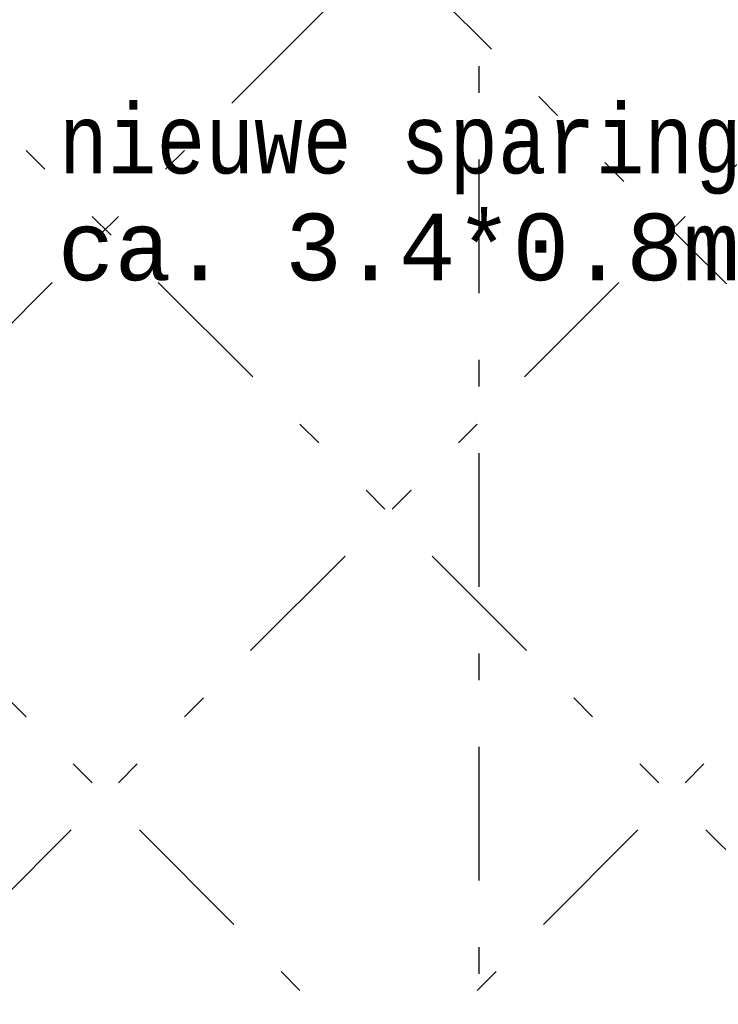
# Model space of a CAD drawing. Extents: x 2 to 87, y -108 to 11.
# Tile 186 of 210: x 40.91 to 43.52, y -23.67 to -19.98. Entities that reach past the tile are written whole.
import ezdxf

# ---------------------------------------------------------------- set-up
doc = ezdxf.new("R2010")
doc.units = 0
doc.header["$MEASUREMENT"] = 0
doc.linetypes.add('DASHDOT', pattern=[1, 0.5, -0.25, 0, -0.25])
doc.linetypes.add('DIVIDE', pattern=[1.25, 0.5, -0.25, 0, -0.25, 0, -0.25])
for name, color, linetype in [('10', 7, 'CONTINUOUS'), ('5', 7, 'CONTINUOUS'), ('8', 7, 'CONTINUOUS')]:
    doc.layers.add(name, color=color, linetype=linetype)
doc.styles.add('MONOTXT', font='MONOTXT', dxfattribs={"height": 0.2})

msp = doc.modelspace()

# ---------------------------------------------------------------- linework, layer by layer
at = {"layer": '10', "color": 2, "linetype": 'DIVIDE'}
for p, q in [((44.7868, -26.4482), (34.7061, -16.3675)), ((35.5513, -26.4482), (45.632, -16.3675)), ((46.9081, -26.4482), (36.8274, -16.3675)), ((37.6726, -26.4482), (47.7533, -16.3675)), ((48.8276, -26.2464), (38.9487, -16.3675)), ((39.7939, -26.4482), (48.8276, -17.4145))]:
    msp.add_line(p, q, dxfattribs=at)
at = {"layer": '5', "color": 7, "linetype": 'DASHDOT'}
msp.add_line((42.6276, -7.3075), (42.6276, -96.5075), dxfattribs=at)

# ---------------------------------------------------------------- texts
at = {"layer": '8', "color": 7, "linetype": 'Continuous', "style": 'MONOTXT'}
for s, p in [('nieuwe sparing', (41.0512, -20.5598)), ('ca. 3.4*0.8m', (41.0512, -20.9598))]:
    msp.add_text(s, height=0.25, dxfattribs=at).set_placement(p)

doc.saveas('drawing.dxf')
